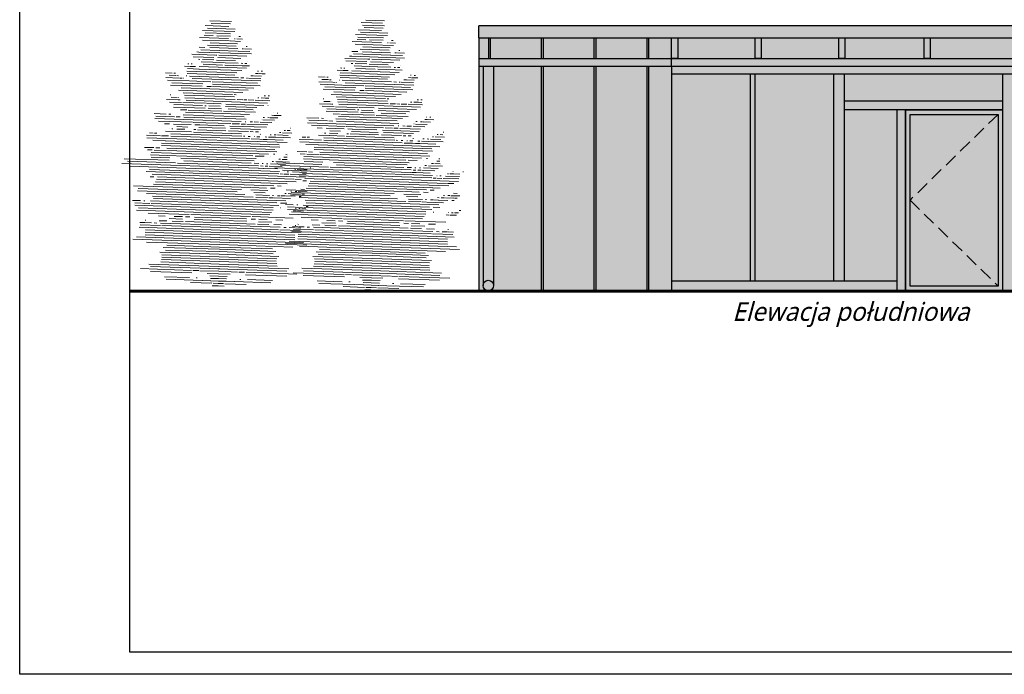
# Model space of a CAD drawing. Header units: millimetres. Extents: x 21303 to 26551, y 2599 to 8160.
# Tile 3 of 5: x 24452 to 25571, y 6675 to 7418. Entities that reach past the tile are written whole.
import ezdxf

# ---------------------------------------------------------------- set-up
doc = ezdxf.new("R2010")
doc.units = ezdxf.units.MM
doc.linetypes.add('1105-AUCH-KA-Auchan inw$0$DASHED2', pattern=[0.375, 0.25, -0.125])
doc.layers.add('0. PRZEKROJOWA', color=7, linetype='Continuous', lineweight=30)
doc.layers.add('opis', color=241, linetype='Continuous', lineweight=13)
doc.layers.add('TREE', color=3, linetype='Continuous')
doc.layers.add('Znak północy', color=7, linetype='Continuous')

msp = doc.modelspace()

# ---------------------------------------------------------------- hatches: boundary and pattern name
at = {"true_color": 0x2e3234}
h = msp.add_hatch(color=250, dxfattribs=at)
h.dxf.hatch_style = 1
h.paths.add_polyline_path([(25773.7, 7397.5), (25773.7, 7411.5), (24973.7, 7411.5), (24973.7, 7397.5), (25192.7, 7397.5), (25199.7, 7397.5), (25287.7, 7397.5), (25294.7, 7397.5), (25479.7, 7397.5), (25486.7, 7397.5), (25576.7, 7397.5), (25583.7, 7397.5), (25671.7, 7397.5), (25678.7, 7397.5), (25766.7, 7397.5), (25773.7, 7397.5)], is_closed=False)
h = msp.add_hatch()
h.set_pattern_fill('JIS_LC_20A', color=256, scale=3, angle=45)
h.set_pattern_definition([(90, (-3155.11, -592.107), (-60, 4e-15), []), (90, (-3152.99, -589.985), (-60, 4e-15), [])])
h.paths.add_polyline_path([(25192.7, 7109.8), (25192.7, 7365.4), (24990.5, 7365.4), (24990.5, 7116.3, -1), (24978.5, 7116.3), (24978.5, 7365.4), (24973.7, 7365.4), (24973.7, 7109.8)])
h.paths.add_polyline_path([(24973.7, 7374.4), (25192.7, 7374.4), (25192.7, 7397.5), (24973.7, 7397.5)])
h = msp.add_hatch(color=250, dxfattribs=at)
h.dxf.hatch_style = 1
h.paths.add_polyline_path([(24973.7, 7365.4), (24978.5, 7365.4), (24990.5, 7365.4), (25192.7, 7365.4), (25192.7, 7374.4), (24973.7, 7374.4)])
h.paths.add_polyline_path([(24978.5, 7365.4), (24978.5, 7116.3, -1), (24990.5, 7116.3), (24990.5, 7365.4)])
h.paths.add_polyline_path([(24978.5, 7116.3, 1), (24990.5, 7116.3, 1)])
h.paths.add_polyline_path([(25192.7, 7109.8), (25448.7, 7109.8), (25448.7, 7121.8), (25388.7, 7121.8), (25376.7, 7121.8), (25287.2, 7121.8), (25282.2, 7121.8), (25192.7, 7121.8)])
h.paths.add_polyline_path([(25282.2, 7356.3), (25282.2, 7121.8), (25287.2, 7121.8), (25287.2, 7356.3)])
h.paths.add_polyline_path([(25388.7, 7315.8), (25388.7, 7325.8), (25388.7, 7356.3), (25376.7, 7356.3), (25376.7, 7121.8), (25388.7, 7121.8)])
h.paths.add_polyline_path([(25388.7, 7315.8), (25448.7, 7315.8), (25458.7, 7315.8), (25568.7, 7315.8), (25568.7, 7325.8), (25388.7, 7325.8)])
h.paths.add_polyline_path([(25458.7, 7110.8), (25458.7, 7315.8), (25448.7, 7315.8), (25448.7, 7121.8), (25448.7, 7109.8), (25458.7, 7109.8)])
h.paths.add_polyline_path([(25568.7, 7121.8), (25568.7, 7315.8), (25458.7, 7315.8), (25458.7, 7110.8), (25568.7, 7110.8)])
h.paths.add_polyline_path([(25568.7, 7325.8), (25568.7, 7315.8), (25568.7, 7121.8), (25568.7, 7110.8), (25568.7, 7109.8), (25580.7, 7109.8), (25580.7, 7121.8), (25580.7, 7356.3), (25568.7, 7356.3)])
h.paths.add_polyline_path([(25668.7, 7356.3), (25668.7, 7121.8), (25673.7, 7121.8), (25673.7, 7356.3)])
h.paths.add_polyline_path([(25773.7, 7365.4), (25761.7, 7365.4), (25761.7, 7356.3), (25761.7, 7121.8), (25773.7, 7121.8)])
h.paths.add_polyline_path([(25192.7, 7356.3), (25282.2, 7356.3), (25287.2, 7356.3), (25376.7, 7356.3), (25388.7, 7356.3), (25568.7, 7356.3), (25580.7, 7356.3), (25668.7, 7356.3), (25673.7, 7356.3), (25761.7, 7356.3), (25761.7, 7365.4), (25192.7, 7365.4)])
h.paths.add_polyline_path([(25773.7, 7374.4), (25678.7, 7374.4), (25671.7, 7374.4), (25583.7, 7374.4), (25576.7, 7374.4), (25486.7, 7374.4), (25479.7, 7374.4), (25389.7, 7374.4), (25382.7, 7374.4), (25294.7, 7374.4), (25287.7, 7374.4), (25199.7, 7374.4), (25192.7, 7374.4), (25192.7, 7365.4), (25761.7, 7365.4), (25773.7, 7365.4)])
h.paths.add_polyline_path([(25773.7, 7397.5), (25766.7, 7397.5), (25766.7, 7374.4), (25773.7, 7374.4)])
h.paths.add_polyline_path([(25678.7, 7374.4), (25678.7, 7397.5), (25671.7, 7397.5), (25671.7, 7374.4), (25678.7, 7374.4)], is_closed=False)
h.paths.add_polyline_path([(25583.7, 7374.4), (25583.7, 7397.5), (25576.7, 7397.5), (25576.7, 7374.4)])
h.paths.add_polyline_path([(25486.7, 7374.4), (25486.7, 7397.5), (25479.7, 7397.5), (25479.7, 7374.4)])
h.paths.add_polyline_path([(25389.7, 7374.4), (25389.7, 7397.5), (25382.7, 7397.5), (25382.7, 7374.4), (25389.7, 7374.4)], is_closed=False)
h.paths.add_polyline_path([(25294.7, 7397.5), (25287.7, 7397.5), (25287.7, 7374.4), (25294.7, 7374.4)])
h.paths.add_polyline_path([(25199.7, 7397.5), (25192.7, 7397.5), (25192.7, 7374.4), (25199.7, 7374.4)])
h.paths.add_polyline_path([(25463.7, 7310.8), (25563.7, 7310.8), (25563.7, 7115.8), (25463.7, 7115.8), (25463.7, 7213.3)], flags=16)
h = msp.add_hatch(color=250, dxfattribs=at)
h.dxf.hatch_style = 1
h.paths.add_polyline_path([(24978.5, 7116.3), (24978.5, 7365.4), (24973.7, 7365.4), (24973.7, 7109.8), (25192.7, 7109.8), (25192.7, 7121.8), (25192.7, 7356.3), (25192.7, 7365.4), (24990.5, 7365.4), (24990.5, 7116.3, -1)])
h.paths.add_polyline_path([(25192.7, 7397.5), (24973.7, 7397.5), (24973.7, 7374.4), (25192.7, 7374.4)])
at = {"true_color": 0x9dbbcd}
h = msp.add_hatch(color=9, dxfattribs=at)
h.dxf.hatch_style = 1
h.set_gradient(color1=(157, 187, 205), color2=(53, 95, 115), centered=1, name='CYLINDER')
h.paths.add_polyline_path([(25673.7, 7356.3), (25673.7, 7121.8), (25761.7, 7121.8), (25761.7, 7356.3)])
h.paths.add_polyline_path([(25580.7, 7121.8), (25668.7, 7121.8), (25668.7, 7356.3), (25580.7, 7356.3)])
h.paths.add_polyline_path([(25388.7, 7325.8), (25568.7, 7325.8), (25568.7, 7356.3), (25388.7, 7356.3)])
h.paths.add_polyline_path([(25463.7, 7213.3), (25563.7, 7310.8), (25463.7, 7310.8)])
h.paths.add_polyline_path([(25563.7, 7115.8), (25563.7, 7310.8), (25463.7, 7213.3)])
h.paths.add_polyline_path([(25463.7, 7213.3), (25463.7, 7115.8), (25563.7, 7115.8)])
h.paths.add_polyline_path([(25388.7, 7121.8), (25448.7, 7121.8), (25448.7, 7315.8), (25388.7, 7315.8)])
h.paths.add_polyline_path([(25287.2, 7356.3), (25287.2, 7121.8), (25376.7, 7121.8), (25376.7, 7356.3)])
h.paths.add_polyline_path([(25192.7, 7121.8), (25282.2, 7121.8), (25282.2, 7356.3), (25192.7, 7356.3)])
h.paths.add_polyline_path([(25287.7, 7397.5), (25199.7, 7397.5), (25199.7, 7374.4), (25287.7, 7374.4)])
h.paths.add_polyline_path([(25479.7, 7374.4), (25479.7, 7397.5), (25294.7, 7397.5), (25294.7, 7374.4), (25382.7, 7374.4), (25382.7, 7397.5), (25389.7, 7397.5), (25389.7, 7374.4)])
h.paths.add_polyline_path([(25576.7, 7374.4), (25576.7, 7397.5), (25486.7, 7397.5), (25486.7, 7374.4)])
h.paths.add_polyline_path([(25671.7, 7374.4), (25671.7, 7397.5), (25583.7, 7397.5), (25583.7, 7374.4), (25671.7, 7374.4)], is_closed=False)
h.paths.add_polyline_path([(25773.7, 7374.4), (25766.7, 7374.4), (25766.7, 7397.5), (25678.7, 7397.5), (25678.7, 7374.4), (25773.7, 7374.4)], is_closed=False)

# ---------------------------------------------------------------- linework, layer by layer
for p, q in [((25773.7, 7411.5), (24973.7, 7411.5)), ((24973.7, 7397.5), (24973.7, 7411.5)), ((24973.7, 7397.5), (24973.7, 7109.8)), ((24973.7, 7397.5), (25773.7, 7397.5)), ((25192.7, 7374.4), (25192.7, 7397.5)), ((24973.7, 7374.4), (25773.7, 7374.4)), ((25192.7, 7365.4), (25192.7, 7374.4)), ((24973.7, 7365.4), (25773.7, 7365.4)), ((24978.5, 7365.4), (24978.5, 7116.3)), ((24990.5, 7365.4), (24990.5, 7116.3)), ((25192.7, 7365.4), (25192.7, 7109.8)), ((25761.7, 7356.3), (25192.7, 7356.3)), ((25282.2, 7356.3), (25282.2, 7121.8)), ((25287.2, 7356.3), (25287.2, 7121.8)), ((25376.7, 7356.3), (25376.7, 7121.8)), ((25388.7, 7356.3), (25388.7, 7121.8)), ((25568.7, 7356.3), (25568.7, 7121.8)), ((25568.7, 7325.8), (25388.7, 7325.8)), ((25568.7, 7315.8), (25388.7, 7315.8)), ((25448.7, 7315.8), (25448.7, 7109.8)), ((25458.7, 7315.8), (25458.7, 7109.8)), ((25568.7, 7315.8), (25568.7, 7109.8)), ((25192.7, 7121.8), (25448.7, 7121.8)), ((24978.5, 7109.8), (24990.5, 7109.8))]:
    msp.add_line(p, q)
at = {"linetype": '1105-AUCH-KA-Auchan inw$0$DASHED2', "ltscale": 60}
for p, q in [((25563.7, 7310.8), (25463.7, 7213.3)), ((25463.7, 7213.3), (25563.7, 7115.8))]:
    msp.add_line(p, q, dxfattribs=at)
for points in [[(25192.7, 7397.5), (25199.7, 7397.5), (25199.7, 7374.4), (25192.7, 7374.4)], [(25287.7, 7397.5), (25294.7, 7397.5), (25294.7, 7374.4), (25287.7, 7374.4)], [(25382.7, 7397.5), (25389.7, 7397.5), (25389.7, 7374.4), (25382.7, 7374.4)], [(25479.7, 7397.5), (25486.7, 7397.5), (25486.7, 7374.4), (25479.7, 7374.4)], [(25458.7, 7315.8), (25568.7, 7315.8), (25568.7, 7110.8), (25458.7, 7110.8)], [(25463.7, 7310.8), (25563.7, 7310.8), (25563.7, 7115.8), (25463.7, 7115.8)]]:
    msp.add_lwpolyline(points, close=True)
msp.add_circle((24984.5, 7116.3), 6)
at = {"layer": '0. PRZEKROJOWA', "lineweight": 60}
msp.add_line((24577, 7109.8), (26141, 7109.8), dxfattribs=at)
at = {"layer": 'TREE', "color": 0, "lineweight": 5}
for p, q in [((24662.9, 7411.6), (24689.7, 7410.7)), ((24665.6, 7408.7), (24696.7, 7407.7)), ((24668, 7416.9), (24692.8, 7416.1)), ((24669.7, 7414.1), (24691.6, 7413.4)), ((24836.5, 7406.9), (24863.3, 7406)), ((24840.2, 7415.1), (24864.2, 7414.2)), ((24841.6, 7412.2), (24866.5, 7411.4)), ((24843.4, 7409.4), (24865.2, 7408.7)), ((24845.2, 7417.6), (24866.6, 7416.9)), ((24656.2, 7398), (24689.4, 7396.9)), ((24659.9, 7406.2), (24696.3, 7404.9)), ((24661.7, 7400.6), (24671.8, 7400.3)), ((24662.8, 7403.3), (24675.2, 7402.9)), ((24675.9, 7400.1), (24691.4, 7399.6)), ((24676, 7402.9), (24691.7, 7402.3)), ((24696.2, 7396.6), (24697, 7396.6)), ((24698.9, 7396.6), (24705.2, 7396.3)), ((24700.9, 7399.2), (24702.8, 7399.2)), ((24833.5, 7401.5), (24870, 7400.2)), ((24835.4, 7395.9), (24845.4, 7395.6)), ((24836.4, 7398.6), (24848.9, 7398.2)), ((24839.3, 7404.1), (24870.4, 7403)), ((24849.5, 7395.4), (24865.1, 7394.9)), ((24849.6, 7398.2), (24865.3, 7397.6)), ((24656, 7387), (24662.5, 7386.8)), ((24657.8, 7384.2), (24699.7, 7382.7)), ((24659.8, 7395.2), (24690.3, 7394.1)), ((24665.3, 7389.5), (24698.1, 7388.3)), ((24668.1, 7386.6), (24699.8, 7385.5)), ((24668.4, 7392.1), (24699.5, 7391)), ((24691, 7394.1), (24703, 7393.7)), ((24704.8, 7385.3), (24706.3, 7385.3)), ((24707.6, 7385.2), (24715.5, 7384.9)), ((24709.2, 7387.9), (24710.4, 7387.9)), ((24829.9, 7393.4), (24863.1, 7392.2)), ((24833.4, 7390.5), (24864, 7389.4)), ((24839, 7384.8), (24871.7, 7383.6)), ((24842, 7387.4), (24873.1, 7386.3)), ((24864.7, 7389.4), (24876.6, 7389)), ((24869.8, 7392), (24870.6, 7391.9)), ((24872.5, 7391.9), (24878.9, 7391.6)), ((24874.5, 7394.5), (24876.4, 7394.5)), ((24647.7, 7379), (24673.8, 7378.1)), ((24649.2, 7376.2), (24672.8, 7375.4)), ((24653.2, 7381.6), (24655.6, 7381.5)), ((24655.2, 7373.3), (24656.8, 7373.2)), ((24655.7, 7381.5), (24715.6, 7379.4)), ((24659.8, 7373.1), (24672.6, 7372.6)), ((24674.5, 7378.1), (24676.1, 7378)), ((24677.1, 7375.2), (24703.2, 7374.3)), ((24678.4, 7378), (24710.3, 7376.8)), ((24700.2, 7382.7), (24713.4, 7382.3)), ((24821.3, 7374.3), (24847.5, 7373.4)), ((24826.8, 7376.9), (24829.2, 7376.8)), ((24829.4, 7376.8), (24889.3, 7374.7)), ((24829.6, 7382.3), (24836.1, 7382.1)), ((24831.5, 7379.5), (24873.4, 7378)), ((24841.7, 7381.9), (24873.4, 7380.8)), ((24848.1, 7373.4), (24849.8, 7373.3)), ((24852, 7373.3), (24883.9, 7372.2)), ((24873.9, 7378), (24887, 7377.6)), ((24878.4, 7380.6), (24880, 7380.6)), ((24881.3, 7380.5), (24889.1, 7380.2)), ((24882.9, 7383.2), (24884.1, 7383.2)), ((24639.2, 7365.5), (24645.7, 7365.3)), ((24642.7, 7362.7), (24655.4, 7362.2)), ((24643, 7368.2), (24644.3, 7368.1)), ((24646.2, 7365.3), (24651.7, 7365.1)), ((24646.9, 7368), (24647.9, 7368)), ((24655.8, 7362.2), (24704.6, 7360.5)), ((24655.9, 7365), (24709.6, 7363.1)), ((24658.3, 7370.4), (24684.8, 7369.5)), ((24660.5, 7367.6), (24682.5, 7366.8)), ((24675.5, 7372.5), (24697.3, 7371.8)), ((24685.3, 7366.7), (24704.8, 7366)), ((24685.4, 7369.4), (24700.1, 7368.9)), ((24703.8, 7368.8), (24705.5, 7368.7)), ((24705, 7366), (24713, 7365.7)), ((24707.8, 7368.7), (24710.1, 7368.6)), ((24710.7, 7371.3), (24710.7, 7371.3)), ((24816.6, 7363.5), (24817.9, 7363.4)), ((24820.5, 7363.3), (24821.6, 7363.3)), ((24822.8, 7371.5), (24846.4, 7370.7)), ((24828.8, 7368.6), (24830.4, 7368.5)), ((24831.9, 7365.7), (24858.5, 7364.8)), ((24833.4, 7368.4), (24846.3, 7368)), ((24834.1, 7362.9), (24856.1, 7362.1)), ((24849.2, 7367.9), (24870.9, 7367.1)), ((24850.8, 7370.6), (24876.8, 7369.6)), ((24858.9, 7362), (24878.5, 7361.3)), ((24859, 7364.8), (24873.7, 7364.2)), ((24877.4, 7364.1), (24879.2, 7364)), ((24881.5, 7364), (24883.8, 7363.9)), ((24884.3, 7366.6), (24884.3, 7366.6)), ((24617.7, 7358), (24625.4, 7357.7)), ((24618.1, 7352.5), (24633.6, 7351.9)), ((24621.8, 7355.1), (24629.3, 7354.9)), ((24627.3, 7357.7), (24629, 7357.6)), ((24630.5, 7354.8), (24632.5, 7354.7)), ((24634.2, 7351.9), (24636.7, 7351.8)), ((24638.3, 7351.8), (24638.6, 7351.8)), ((24641.3, 7354.4), (24641.9, 7354.4)), ((24642.1, 7359.9), (24698.8, 7357.9)), ((24642.4, 7357.2), (24696.3, 7355.3)), ((24645, 7354.3), (24700.8, 7352.4)), ((24648.1, 7351.4), (24726.2, 7348.7)), ((24703.4, 7352.3), (24706.6, 7352.2)), ((24709.7, 7352), (24710.9, 7352)), ((24711.9, 7352), (24725.9, 7351.5)), ((24714.8, 7354.6), (24717.5, 7354.5)), ((24717.9, 7354.5), (24726.8, 7354.2)), ((24720.1, 7357.2), (24723.2, 7357.1)), ((24722.3, 7359.9), (24723.3, 7359.8)), ((24724, 7357.1), (24727.4, 7356.9)), ((24726.5, 7359.7), (24728, 7359.7)), ((24727.8, 7356.9), (24730.9, 7356.8)), ((24791.4, 7353.3), (24799.1, 7353.1)), ((24800.9, 7353), (24802.7, 7352.9)), ((24812.9, 7360.8), (24819.4, 7360.6)), ((24815.7, 7355.2), (24872.4, 7353.2)), ((24816, 7352.5), (24869.9, 7350.6)), ((24816.3, 7358), (24829, 7357.5)), ((24819.8, 7360.6), (24825.3, 7360.4)), ((24829.5, 7357.5), (24878.3, 7355.8)), ((24829.6, 7360.3), (24883.3, 7358.4)), ((24878.6, 7361.3), (24886.6, 7361)), ((24893.7, 7352.5), (24896.9, 7352.4)), ((24896, 7355.2), (24897, 7355.1)), ((24897.7, 7352.4), (24901.1, 7352.2)), ((24900.1, 7355), (24901.6, 7355)), ((24901.5, 7352.2), (24904.5, 7352.1)), ((24619.9, 7349.7), (24644.6, 7348.8)), ((24623.2, 7344), (24659.2, 7342.8)), ((24624.9, 7346.7), (24660.2, 7345.5)), ((24635.4, 7340.8), (24711.7, 7338.2)), ((24645.4, 7348.8), (24669.2, 7347.9)), ((24664.8, 7342.6), (24669.9, 7342.4)), ((24670.9, 7347.9), (24722.4, 7346.1)), ((24671, 7345.1), (24725.1, 7343.2)), ((24671.2, 7342.4), (24718.2, 7340.7)), ((24791.8, 7347.8), (24807.2, 7347.3)), ((24793.5, 7345), (24818.2, 7344.1)), ((24795.4, 7350.4), (24803, 7350.2)), ((24798.6, 7342), (24833.8, 7340.8)), ((24804.1, 7350.1), (24806.1, 7350)), ((24807.9, 7347.2), (24810.4, 7347.1)), ((24811.9, 7347.1), (24812.2, 7347.1)), ((24814.9, 7349.7), (24815.6, 7349.7)), ((24818.6, 7349.6), (24874.5, 7347.7)), ((24819, 7344.1), (24842.9, 7343.2)), ((24821.8, 7346.7), (24899.8, 7344)), ((24844.5, 7343.2), (24896.1, 7341.4)), ((24844.7, 7340.4), (24898.7, 7338.5)), ((24877.1, 7347.6), (24880.2, 7347.5)), ((24883.4, 7347.3), (24884.5, 7347.3)), ((24885.6, 7347.3), (24899.6, 7346.8)), ((24888.4, 7349.9), (24891.1, 7349.8)), ((24891.5, 7349.8), (24900.4, 7349.5)), ((24623.1, 7333), (24623.9, 7333)), ((24624.2, 7330.2), (24631.1, 7330)), ((24632.3, 7338.2), (24705.5, 7335.6)), ((24632.6, 7329.9), (24632.7, 7329.9)), ((24637.9, 7335.2), (24694, 7333.3)), ((24639.4, 7332.4), (24696.1, 7330.5)), ((24639.8, 7329.7), (24697, 7327.7)), ((24695.7, 7333.2), (24697.9, 7333.1)), ((24722.5, 7329.5), (24723.9, 7329.5)), ((24726.3, 7329.4), (24731.3, 7329.2)), ((24729.9, 7332), (24731.4, 7332)), ((24731.4, 7329.2), (24735.3, 7329.1)), ((24734.3, 7331.9), (24735.9, 7331.8)), ((24796.8, 7339.3), (24832.8, 7338.1)), ((24796.8, 7328.3), (24797.6, 7328.3)), ((24806, 7333.5), (24879.1, 7330.9)), ((24809.1, 7336.2), (24885.3, 7333.5)), ((24811.5, 7330.6), (24867.7, 7328.6)), ((24838.4, 7337.9), (24843.5, 7337.7)), ((24844.9, 7337.7), (24891.8, 7336)), ((24869.4, 7328.5), (24871.5, 7328.5)), ((24619, 7327.6), (24632.1, 7327.2)), ((24622.2, 7324.8), (24635.8, 7324.3)), ((24626.7, 7319.1), (24662.9, 7317.8)), ((24627.2, 7321.8), (24659.8, 7320.7)), ((24632.5, 7327.2), (24634.2, 7327.1)), ((24637.3, 7324.2), (24663.1, 7323.3)), ((24641.1, 7326.9), (24733.7, 7323.6)), ((24662.3, 7320.6), (24663.9, 7320.5)), ((24664.1, 7323.3), (24681.1, 7322.7)), ((24666, 7317.7), (24681.3, 7317.2)), ((24666.8, 7320.4), (24679.8, 7320)), ((24685.7, 7319.8), (24721.4, 7318.5)), ((24686.3, 7322.5), (24729.3, 7321)), ((24699.1, 7327.6), (24705.6, 7327.4)), ((24706.7, 7327.3), (24710.2, 7327.2)), ((24711.7, 7327.1), (24718.2, 7326.9)), ((24719.7, 7326.9), (24736.3, 7326.3)), ((24734.1, 7320.9), (24734.2, 7320.8)), ((24792.6, 7322.9), (24805.7, 7322.5)), ((24795.9, 7320.1), (24809.4, 7319.6)), ((24797.8, 7325.5), (24804.8, 7325.3)), ((24800.9, 7317.1), (24833.4, 7316)), ((24806.2, 7322.5), (24807.9, 7322.4)), ((24806.3, 7325.2), (24806.4, 7325.2)), ((24810.9, 7319.5), (24836.7, 7318.6)), ((24813.1, 7327.7), (24869.8, 7325.8)), ((24813.5, 7325), (24870.6, 7323)), ((24814.7, 7322.2), (24907.3, 7318.9)), ((24837.8, 7318.6), (24854.8, 7318)), ((24859.9, 7317.8), (24902.9, 7316.3)), ((24872.8, 7322.9), (24879.2, 7322.7)), ((24880.4, 7322.6), (24883.9, 7322.5)), ((24885.3, 7322.5), (24891.8, 7322.2)), ((24893.3, 7322.2), (24909.9, 7321.6)), ((24896.2, 7324.8), (24897.6, 7324.8)), ((24899.9, 7324.7), (24904.9, 7324.5)), ((24903.6, 7327.3), (24905, 7327.3)), ((24905.1, 7324.5), (24909, 7324.4)), ((24907.9, 7327.2), (24909.5, 7327.1)), ((24604.7, 7311.6), (24618.3, 7311.1)), ((24605.5, 7306), (24703.5, 7302.6)), ((24606.9, 7308.7), (24628, 7308)), ((24621.4, 7311), (24623.8, 7310.9)), ((24629.7, 7307.9), (24634.4, 7307.8)), ((24634.6, 7316), (24641.8, 7315.8)), ((24637.8, 7310.4), (24707.1, 7308)), ((24638.4, 7307.6), (24709.2, 7305.2)), ((24640.6, 7313.1), (24713.3, 7310.5)), ((24643.5, 7315.7), (24681.6, 7314.4)), ((24683.5, 7314.3), (24720, 7313.1)), ((24689, 7316.9), (24717.2, 7315.9)), ((24728.7, 7307.2), (24730.1, 7307.2)), ((24733.9, 7307.1), (24736, 7307)), ((24736.8, 7307), (24745.4, 7306.7)), ((24738.6, 7309.7), (24741, 7309.6)), ((24740.4, 7312.4), (24740.4, 7312.4)), ((24741.6, 7309.6), (24749, 7309.3)), ((24744.5, 7312.2), (24745.4, 7312.2)), ((24778.3, 7306.9), (24791.9, 7306.4)), ((24795.1, 7306.3), (24797.4, 7306.2)), ((24800.4, 7314.4), (24836.5, 7313.1)), ((24808.3, 7311.4), (24815.5, 7311.1)), ((24814.3, 7308.4), (24887, 7305.9)), ((24817.1, 7311), (24855.3, 7309.7)), ((24835.9, 7315.9), (24837.5, 7315.9)), ((24839.7, 7313), (24854.9, 7312.5)), ((24840.4, 7315.7), (24853.4, 7315.3)), ((24857.2, 7309.6), (24893.6, 7308.4)), ((24859.4, 7315.1), (24895.1, 7313.8)), ((24862.6, 7312.2), (24890.8, 7311.2)), ((24907.7, 7316.2), (24907.8, 7316.2)), ((24914, 7307.7), (24914.1, 7307.7)), ((24918.1, 7307.5), (24919.1, 7307.5)), ((24609.9, 7303.1), (24648.3, 7301.8)), ((24616.5, 7300.1), (24622.2, 7299.9)), ((24626.8, 7299.8), (24646.9, 7299.1)), ((24630.6, 7296.9), (24643.1, 7296.4)), ((24649.3, 7301.7), (24691.8, 7300.3)), ((24651.2, 7298.9), (24656.2, 7298.7)), ((24655.5, 7296), (24685.9, 7295)), ((24656.7, 7298.7), (24684.2, 7297.8)), ((24690.7, 7297.5), (24732.3, 7296.1)), ((24691.6, 7294.8), (24725.7, 7293.6)), ((24693.6, 7300.2), (24701.8, 7299.9)), ((24703.7, 7299.8), (24708.5, 7299.7)), ((24708.3, 7302.4), (24709, 7302.4)), ((24710.3, 7299.6), (24733.9, 7298.8)), ((24713.9, 7302.2), (24716.5, 7302.2)), ((24718.5, 7302.1), (24723.4, 7301.9)), ((24725.3, 7301.8), (24738.7, 7301.4)), ((24726.4, 7304.6), (24726.5, 7304.6)), ((24728.2, 7304.5), (24741.5, 7304)), ((24759.8, 7295.1), (24760.1, 7295.1)), ((24779.1, 7301.3), (24877.1, 7297.9)), ((24780.5, 7304.1), (24801.7, 7303.3)), ((24783.5, 7298.4), (24822, 7297.1)), ((24790.1, 7295.4), (24795.8, 7295.2)), ((24800.4, 7295.1), (24820.6, 7294.4)), ((24803.3, 7303.3), (24808, 7303.1)), ((24811.4, 7305.7), (24880.8, 7303.3)), ((24812.1, 7302.9), (24882.9, 7300.5)), ((24822.9, 7297.1), (24865.4, 7295.6)), ((24867.2, 7295.5), (24875.5, 7295.2)), ((24877.3, 7295.2), (24882.1, 7295)), ((24881.9, 7297.8), (24882.7, 7297.7)), ((24884, 7294.9), (24907.6, 7294.1)), ((24887.5, 7297.6), (24890.1, 7297.5)), ((24892.1, 7297.4), (24897.1, 7297.2)), ((24899, 7297.2), (24912.4, 7296.7)), ((24900, 7299.9), (24900.1, 7299.9)), ((24901.9, 7299.8), (24915.1, 7299.4)), ((24902.3, 7302.6), (24903.7, 7302.5)), ((24907.5, 7302.4), (24909.6, 7302.3)), ((24910.4, 7302.3), (24919, 7302)), ((24912.2, 7305), (24914.7, 7304.9)), ((24915.2, 7304.9), (24922.6, 7304.6)), ((24596.1, 7287.1), (24612.2, 7286.5)), ((24596.6, 7284.3), (24755.9, 7278.7)), ((24599.4, 7289.7), (24603.5, 7289.6)), ((24605.1, 7289.5), (24607.7, 7289.4)), ((24613.2, 7286.5), (24621.1, 7286.2)), ((24617.8, 7291.8), (24629.9, 7291.4)), ((24622.3, 7294.4), (24622.4, 7294.4)), ((24623.9, 7288.8), (24704.5, 7286)), ((24623.9, 7286.1), (24713.1, 7283)), ((24624.9, 7294.3), (24626.1, 7294.3)), ((24630.5, 7294.1), (24639.7, 7293.8)), ((24630.5, 7291.4), (24647.4, 7290.8)), ((24649.4, 7290.7), (24704.1, 7288.8)), ((24649.9, 7293.4), (24652, 7293.4)), ((24653.9, 7293.3), (24686.1, 7292.2)), ((24689.4, 7292.1), (24712.2, 7291.3)), ((24706.2, 7286), (24707.7, 7285.9)), ((24711.8, 7285.8), (24713.9, 7285.7)), ((24714, 7291.2), (24717.3, 7291.1)), ((24718.4, 7285.5), (24719, 7285.5)), ((24719.9, 7291), (24723.4, 7290.9)), ((24721.6, 7285.4), (24724.9, 7285.3)), ((24725.3, 7288.1), (24725.7, 7288)), ((24730.9, 7285.1), (24732.9, 7285)), ((24734.8, 7285), (24742.8, 7284.7)), ((24736.5, 7287.7), (24737.8, 7287.6)), ((24741.3, 7287.5), (24743.4, 7287.4)), ((24742.9, 7284.7), (24759.6, 7284.1)), ((24745.1, 7287.4), (24757.1, 7286.9)), ((24747.3, 7290), (24748.7, 7290)), ((24750.5, 7289.9), (24761.2, 7289.6)), ((24752.7, 7292.6), (24754, 7292.6)), ((24756.1, 7292.5), (24759.2, 7292.4)), ((24773.1, 7285), (24777.1, 7284.9)), ((24778.8, 7284.8), (24781.3, 7284.7)), ((24791.4, 7287.1), (24803.5, 7286.7)), ((24796, 7289.7), (24796, 7289.7)), ((24797.5, 7284.1), (24878.2, 7281.3)), ((24798.5, 7289.6), (24799.7, 7289.6)), ((24804.1, 7286.7), (24821.1, 7286.1)), ((24804.2, 7289.4), (24813.4, 7289.1)), ((24804.3, 7292.2), (24816.7, 7291.8)), ((24823, 7286), (24877.7, 7284.1)), ((24823.6, 7288.8), (24825.6, 7288.7)), ((24824.9, 7294.2), (24829.9, 7294.1)), ((24827.5, 7288.6), (24859.8, 7287.5)), ((24829.1, 7291.3), (24859.5, 7290.3)), ((24830.3, 7294), (24857.9, 7293.1)), ((24863, 7287.4), (24885.9, 7286.6)), ((24864.3, 7292.8), (24905.9, 7291.4)), ((24865.3, 7290.1), (24899.4, 7288.9)), ((24887.6, 7286.5), (24890.9, 7286.4)), ((24893.6, 7286.3), (24897, 7286.2)), ((24921, 7285.4), (24922.3, 7285.3)), ((24924.1, 7285.2), (24934.9, 7284.9)), ((24926.3, 7287.9), (24927.6, 7287.9)), ((24929.7, 7287.8), (24932.8, 7287.7)), ((24933.4, 7290.4), (24933.8, 7290.4)), ((24593.8, 7273.3), (24604.6, 7273)), ((24603.4, 7281.3), (24617.4, 7280.8)), ((24606.7, 7272.9), (24611.3, 7272.7)), ((24613, 7275.4), (24741.9, 7270.9)), ((24613.1, 7278.2), (24747.5, 7273.5)), ((24617.7, 7280.8), (24746.7, 7276.3)), ((24619.3, 7272.5), (24744.3, 7268.1)), ((24715.2, 7282.9), (24724.1, 7282.6)), ((24724.9, 7282.6), (24728.1, 7282.4)), ((24728.5, 7282.4), (24732.8, 7282.3)), ((24733.2, 7282.3), (24751.3, 7281.6)), ((24769.7, 7282.4), (24785.9, 7281.8)), ((24770.3, 7279.6), (24929.5, 7274)), ((24777, 7276.6), (24791, 7276.1)), ((24786.8, 7273.5), (24921.1, 7268.8)), ((24786.9, 7281.8), (24794.8, 7281.5)), ((24791.4, 7276.1), (24920.3, 7271.6)), ((24797.5, 7281.4), (24886.8, 7278.3)), ((24879.8, 7281.3), (24881.4, 7281.2)), ((24885.4, 7281.1), (24887.5, 7281)), ((24888.8, 7278.2), (24897.8, 7277.9)), ((24892.1, 7280.8), (24892.7, 7280.8)), ((24895.3, 7280.7), (24898.6, 7280.6)), ((24898.5, 7277.9), (24901.8, 7277.8)), ((24898.9, 7283.4), (24899.4, 7283.4)), ((24902.1, 7277.7), (24906.5, 7277.6)), ((24904.6, 7280.4), (24906.6, 7280.3)), ((24906.8, 7277.6), (24924.9, 7276.9)), ((24908.5, 7280.3), (24916.4, 7280)), ((24910.1, 7283), (24911.5, 7282.9)), ((24914.9, 7282.8), (24917, 7282.7)), ((24916.5, 7280), (24933.2, 7279.4)), ((24918.8, 7282.7), (24930.7, 7282.3)), ((24597.1, 7270.5), (24602.6, 7270.3)), ((24600.8, 7264.8), (24629.9, 7263.8)), ((24601.4, 7267.6), (24717.1, 7263.5)), ((24601.6, 7262), (24622.6, 7261.3)), ((24604.8, 7270.2), (24618.8, 7269.7)), ((24619.9, 7269.7), (24734.9, 7265.7)), ((24630.4, 7263.8), (24720.7, 7260.6)), ((24719.7, 7263.4), (24729.9, 7263.1)), ((24737.1, 7262.8), (24737.1, 7262.8)), ((24740.6, 7265.5), (24741.9, 7265.4)), ((24752.3, 7262.3), (24755.9, 7262.2)), ((24754.4, 7265), (24756, 7264.9)), ((24767.4, 7268.7), (24778.2, 7268.3)), ((24770.8, 7265.8), (24776.3, 7265.6)), ((24775, 7262.9), (24890.7, 7258.8)), ((24778.4, 7265.5), (24792.5, 7265)), ((24780.3, 7268.2), (24784.9, 7268)), ((24786.6, 7270.7), (24915.6, 7266.2)), ((24792.9, 7267.8), (24918, 7263.4)), ((24793.5, 7265), (24908.5, 7261)), ((24568.2, 7254.9), (24722.9, 7249.5)), ((24570.6, 7260.4), (24621.8, 7258.6)), ((24574.7, 7257.5), (24629.2, 7255.6)), ((24577.1, 7251.9), (24747.4, 7245.9)), ((24631.2, 7255.5), (24723.3, 7252.3)), ((24635.1, 7260.9), (24718.6, 7258)), ((24638.4, 7258), (24715, 7255.3)), ((24718.6, 7255.2), (24723.7, 7255)), ((24725.5, 7252.2), (24728.6, 7252.1)), ((24727.5, 7254.9), (24728.7, 7254.8)), ((24730.8, 7252), (24734, 7251.9)), ((24732.5, 7254.7), (24733.8, 7254.7)), ((24735.5, 7251.8), (24750.1, 7251.3)), ((24737.2, 7254.5), (24754, 7254)), ((24738.9, 7257.2), (24740.6, 7257.2)), ((24741.9, 7250.2), (24896.6, 7244.8)), ((24743.1, 7257.1), (24758.7, 7256.6)), ((24744.3, 7255.7), (24795.5, 7253.9)), ((24746.3, 7259.7), (24748.4, 7259.7)), ((24748.3, 7252.8), (24802.8, 7250.9)), ((24750.1, 7259.6), (24756.1, 7259.4)), ((24770.5, 7250.6), (24770.9, 7250.6)), ((24774.5, 7260.1), (24803.5, 7259.1)), ((24775.2, 7257.3), (24796.3, 7256.6)), ((24782, 7250.2), (24782.7, 7250.2)), ((24804, 7259.1), (24894.4, 7255.9)), ((24804.8, 7250.8), (24897, 7247.6)), ((24808.7, 7256.2), (24892.3, 7253.3)), ((24812.1, 7253.3), (24888.6, 7250.6)), ((24892.2, 7250.5), (24897.4, 7250.3)), ((24893.4, 7258.7), (24903.6, 7258.4)), ((24901.1, 7250.2), (24902.3, 7250.1)), ((24906.2, 7250), (24907.4, 7250)), ((24910.7, 7258.1), (24910.8, 7258.1)), ((24912.5, 7252.6), (24914.2, 7252.5)), ((24914.2, 7260.8), (24915.5, 7260.7)), ((24916.7, 7252.4), (24932.3, 7251.9)), ((24919.9, 7255.1), (24922.1, 7255)), ((24923.8, 7254.9), (24929.7, 7254.7)), ((24925.9, 7257.6), (24929.5, 7257.5)), ((24928.1, 7260.3), (24929.6, 7260.2)), ((24595.9, 7245.7), (24776.9, 7239.4)), ((24599.6, 7248.3), (24746.5, 7243.2)), ((24600.1, 7240), (24604.5, 7239.9)), ((24602.6, 7242.7), (24763.4, 7237.1)), ((24608.5, 7239.7), (24766.1, 7234.2)), ((24723.5, 7249.5), (24728.5, 7249.3)), ((24729.1, 7249.3), (24744.8, 7248.8)), ((24748, 7243.1), (24751.3, 7243)), ((24750.7, 7247.2), (24921.1, 7241.2)), ((24752.6, 7245.7), (24752.7, 7245.7)), ((24752.6, 7243), (24758, 7242.8)), ((24755.8, 7245.6), (24757.3, 7245.6)), ((24759.4, 7242.7), (24777.5, 7242.1)), ((24762, 7245.4), (24778, 7244.8)), ((24764.6, 7248.1), (24765.6, 7248)), ((24767.2, 7248), (24770.8, 7247.9)), ((24769.5, 7241), (24950.5, 7234.7)), ((24771.2, 7247.8), (24778.5, 7247.6)), ((24773.2, 7243.6), (24920.2, 7238.5)), ((24897.1, 7244.8), (24902.1, 7244.6)), ((24899.1, 7247.5), (24902.2, 7247.4)), ((24902.7, 7244.6), (24918.4, 7244.1)), ((24904.4, 7247.3), (24907.7, 7247.2)), ((24909.1, 7247.2), (24923.8, 7246.6)), ((24910.8, 7249.9), (24927.6, 7249.3)), ((24926.2, 7241), (24926.4, 7241)), ((24929.5, 7240.9), (24930.9, 7240.9)), ((24935.7, 7240.7), (24951.7, 7240.2)), ((24938.3, 7243.4), (24939.2, 7243.3)), ((24940.8, 7243.3), (24944.4, 7243.2)), ((24944.1, 7245.9), (24944.5, 7245.9)), ((24944.9, 7243.1), (24952.1, 7242.9)), ((24955.6, 7245.5), (24956.4, 7245.5)), ((24581.2, 7229.7), (24704.1, 7225.4)), ((24604.1, 7231.6), (24714.6, 7227.7)), ((24606.2, 7234.3), (24740.7, 7229.6)), ((24607.3, 7237), (24747.5, 7232.1)), ((24715.4, 7227.7), (24732.4, 7227.1)), ((24744.8, 7229.5), (24749.1, 7229.3)), ((24747.8, 7232.1), (24756.1, 7231.8)), ((24764.5, 7237), (24771.7, 7236.8)), ((24773.8, 7235.3), (24778.1, 7235.2)), ((24776.2, 7238), (24937.1, 7232.4)), ((24779.8, 7229.6), (24914.4, 7224.9)), ((24781, 7232.3), (24921.1, 7227.4)), ((24782.2, 7235), (24939.7, 7229.5)), ((24921.7, 7238.4), (24924.9, 7238.3)), ((24926.2, 7238.3), (24931.7, 7238.1)), ((24933.1, 7238), (24951.2, 7237.4)), ((24938.2, 7232.3), (24945.4, 7232.1)), ((24586, 7224), (24707.9, 7219.7)), ((24586.8, 7226.7), (24699.2, 7222.8)), ((24596.1, 7220.9), (24717.2, 7216.6)), ((24602.9, 7217.9), (24754.4, 7212.6)), ((24714.8, 7225), (24734.1, 7224.3)), ((24718.1, 7222.1), (24730.8, 7221.7)), ((24720.4, 7219.3), (24736, 7218.7)), ((24720.4, 7216.5), (24734.5, 7216)), ((24737.1, 7227), (24742.3, 7226.8)), ((24739.4, 7218.6), (24740.5, 7218.6)), ((24745.1, 7218.4), (24748, 7218.3)), ((24749.1, 7218.3), (24753.8, 7218.1)), ((24753.3, 7220.9), (24754.8, 7220.8)), ((24754.4, 7218.1), (24765, 7217.7)), ((24754.8, 7225), (24877.7, 7220.7)), ((24757.2, 7220.7), (24760.9, 7220.6)), ((24759.6, 7219.3), (24881.5, 7215)), ((24760.1, 7223.4), (24761, 7223.4)), ((24760.5, 7222), (24872.8, 7218.1)), ((24762.1, 7220.6), (24771.6, 7220.2)), ((24764.9, 7223.2), (24767, 7223.2)), ((24768.3, 7223.1), (24778.7, 7222.8)), ((24769.4, 7217.6), (24772, 7217.5)), ((24771.5, 7225.8), (24775.6, 7225.6)), ((24772.5, 7220.2), (24775.7, 7220.1)), ((24777.7, 7226.9), (24888.3, 7223.1)), ((24888.5, 7220.3), (24907.7, 7219.6)), ((24889.1, 7223), (24906.1, 7222.4)), ((24891.7, 7217.4), (24904.4, 7217)), ((24910.8, 7222.3), (24916, 7222.1)), ((24918.4, 7224.8), (24922.8, 7224.6)), ((24921.4, 7227.4), (24929.7, 7227.1)), ((24933.7, 7218.7), (24934.7, 7218.7)), ((24938.6, 7218.5), (24940.7, 7218.5)), ((24941.9, 7218.4), (24952.3, 7218.1)), ((24945.1, 7221.1), (24949.2, 7220.9)), ((24580.3, 7213.1), (24589.2, 7212.8)), ((24582.7, 7210.3), (24590.5, 7210)), ((24582.7, 7207.5), (24740, 7202)), ((24591.5, 7210), (24599.8, 7209.7)), ((24593.2, 7212.7), (24594.3, 7212.6)), ((24600.6, 7212.4), (24746.5, 7207.3)), ((24601.3, 7209.6), (24740, 7204.8)), ((24603.9, 7215.1), (24744.2, 7210.2)), ((24735.6, 7216), (24740.4, 7215.8)), ((24741.1, 7215.8), (24759.9, 7215.1)), ((24748.2, 7210), (24755.7, 7209.8)), ((24753.9, 7208.4), (24762.9, 7208.1)), ((24756.3, 7205.6), (24764.2, 7205.3)), ((24765.1, 7205.3), (24773.5, 7205)), ((24766.8, 7208), (24768, 7208)), ((24769.7, 7216.2), (24890.8, 7211.9)), ((24774.2, 7207.7), (24920.2, 7202.6)), ((24776.5, 7213.2), (24928.1, 7207.9)), ((24777.5, 7210.4), (24917.8, 7205.5)), ((24777.7, 7206.2), (24779.8, 7206.2)), ((24894, 7214.6), (24909.7, 7214)), ((24894, 7211.8), (24908.2, 7211.3)), ((24909.3, 7211.3), (24914, 7211.1)), ((24913.1, 7213.9), (24914.1, 7213.9)), ((24914.7, 7211.1), (24933.6, 7210.4)), ((24918.8, 7213.7), (24921.7, 7213.6)), ((24921.8, 7205.3), (24929.3, 7205.1)), ((24922.7, 7213.6), (24927.4, 7213.4)), ((24926.9, 7216.2), (24928.5, 7216.1)), ((24928, 7213.4), (24938.7, 7213)), ((24930.9, 7216.1), (24934.6, 7215.9)), ((24935.7, 7215.9), (24945.2, 7215.6)), ((24943, 7212.9), (24945.7, 7212.8)), ((24946.2, 7215.5), (24949.3, 7215.4)), ((24584.8, 7201.9), (24736.2, 7196.7)), ((24587, 7204.6), (24738.1, 7199.3)), ((24598, 7198.7), (24644.7, 7197.1)), ((24609.7, 7195.6), (24617.5, 7195.3)), ((24627.5, 7194.9), (24636.9, 7194.6)), ((24640.4, 7194.5), (24645.5, 7194.3)), ((24646.3, 7197), (24680.4, 7195.8)), ((24650.8, 7194.1), (24680.3, 7193.1)), ((24714.4, 7194.7), (24680.4, 7195.8)), ((24762.7, 7193), (24716, 7194.6)), ((24748.2, 7204.5), (24748.9, 7204.5)), ((24756.3, 7202.8), (24913.6, 7197.3)), ((24758.4, 7197.3), (24909.8, 7192)), ((24760.7, 7199.9), (24911.7, 7194.7)), ((24762.9, 7201.2), (24766, 7201.1)), ((24765.4, 7203.9), (24766.1, 7203.9)), ((24767, 7201.1), (24774.6, 7200.8)), ((24769.1, 7203.8), (24770.9, 7203.7)), ((24771.7, 7194), (24818.4, 7192.4)), ((24772.5, 7203.7), (24777.2, 7203.5)), ((24774.9, 7204.9), (24913.6, 7200.1)), ((24921.8, 7199.8), (24922.5, 7199.8)), ((24936.5, 7196.5), (24939.6, 7196.4)), ((24939.1, 7199.2), (24939.7, 7199.2)), ((24940.6, 7196.4), (24948.2, 7196.1)), ((24942.8, 7199.1), (24944.5, 7199)), ((24946.1, 7199), (24950.8, 7198.8)), ((24951.4, 7201.5), (24953.4, 7201.5)), ((24588.5, 7188), (24594.6, 7187.8)), ((24589.1, 7185.2), (24612.2, 7184.4)), ((24594.5, 7190.6), (24595.3, 7190.5)), ((24595.5, 7187.8), (24601.7, 7187.6)), ((24605, 7187.4), (24607.9, 7187.3)), ((24610.6, 7190), (24619.4, 7189.7)), ((24612.1, 7187.2), (24680, 7184.8)), ((24613.7, 7184.4), (24679.9, 7182.1)), ((24621.8, 7192.4), (24637.1, 7191.8)), ((24625.2, 7189.5), (24637.8, 7189.1)), ((24640.5, 7189), (24680.1, 7187.6)), ((24650.1, 7191.4), (24680.2, 7190.3)), ((24747.9, 7182.5), (24680, 7184.8)), ((24719.7, 7186.2), (24680.1, 7187.6)), ((24710.3, 7189.3), (24680.2, 7190.3)), ((24709.8, 7192.1), (24680.3, 7193.1)), ((24720.1, 7191.7), (24715.1, 7191.9)), ((24735, 7185.7), (24722.3, 7186.1)), ((24738.6, 7188.3), (24723.3, 7188.8)), ((24733.1, 7191.2), (24723.6, 7191.6)), ((24749.6, 7185.2), (24740.8, 7185.5)), ((24750.9, 7190.6), (24743.1, 7190.9)), ((24762.2, 7183.3), (24768.3, 7183.1)), ((24765.7, 7184.6), (24764.9, 7184.6)), ((24768.1, 7185.9), (24769, 7185.8)), ((24769.2, 7183.1), (24775.3, 7182.9)), ((24783.3, 7190.9), (24791.2, 7190.6)), ((24784.2, 7185.3), (24793, 7185)), ((24795.5, 7187.7), (24810.7, 7187.1)), ((24798.8, 7184.8), (24811.5, 7184.4)), ((24801.1, 7190.2), (24810.6, 7189.9)), ((24814.1, 7189.8), (24819.2, 7189.6)), ((24814.1, 7184.3), (24853.7, 7182.9)), ((24820, 7192.3), (24854, 7191.2)), ((24823.7, 7186.7), (24853.8, 7185.6)), ((24824.4, 7189.4), (24853.9, 7188.4)), ((24893.3, 7181.5), (24853.7, 7182.9)), ((24883.9, 7184.6), (24853.8, 7185.6)), ((24883.4, 7187.4), (24853.9, 7188.4)), ((24888.1, 7190), (24854, 7191.2)), ((24893.8, 7187), (24888.7, 7187.2)), ((24936.4, 7188.3), (24889.7, 7189.9)), ((24912.2, 7183.6), (24896.9, 7184.1)), ((24906.7, 7186.6), (24897.3, 7186.9)), ((24924.5, 7185.9), (24916.7, 7186.2)), ((24587.6, 7182.5), (24679.8, 7179.3)), ((24594.6, 7174), (24679.5, 7171.1)), ((24594.7, 7176.8), (24679.6, 7173.8)), ((24594.8, 7179.5), (24679.7, 7176.6)), ((24764.6, 7170.8), (24679.6, 7173.8)), ((24764.6, 7173.6), (24679.7, 7176.6)), ((24772, 7176.1), (24679.8, 7179.3)), ((24746.1, 7179.8), (24679.9, 7182.1)), ((24770.7, 7178.9), (24747.6, 7179.7)), ((24755, 7182.2), (24752.1, 7182.3)), ((24764.5, 7181.9), (24758.3, 7182.1)), ((24761.3, 7177.8), (24853.4, 7174.6)), ((24762.8, 7180.5), (24785.9, 7179.7)), ((24771.5, 7181.6), (24765.4, 7181.8)), ((24768.3, 7172.1), (24853.3, 7169.1)), ((24768.4, 7174.8), (24853.3, 7171.9)), ((24778.6, 7182.8), (24781.5, 7182.7)), ((24785.8, 7182.5), (24853.6, 7180.1)), ((24787.3, 7179.7), (24853.5, 7177.4)), ((24938.3, 7168.9), (24853.3, 7171.9)), ((24945.6, 7171.4), (24853.4, 7174.6)), ((24919.8, 7175.1), (24853.5, 7177.4)), ((24921.5, 7177.8), (24853.6, 7180.1)), ((24908.6, 7181), (24896, 7181.4)), ((24923.2, 7180.5), (24914.4, 7180.8)), ((24944.3, 7174.2), (24921.2, 7175)), ((24928.7, 7177.5), (24925.8, 7177.6)), ((24938.1, 7177.2), (24932, 7177.4)), ((24939.3, 7179.9), (24938.5, 7179.9)), ((24945.1, 7176.9), (24939, 7177.2)), ((24580.4, 7169), (24679.3, 7165.5)), ((24584.7, 7171.6), (24679.4, 7168.3)), ((24596.1, 7165.7), (24679.2, 7162.8)), ((24619.2, 7162.1), (24679.1, 7160)), ((24762.3, 7159.9), (24679.2, 7162.8)), ((24778.2, 7162.1), (24679.3, 7165.5)), ((24774.8, 7165), (24679.4, 7168.3)), ((24764.5, 7168.1), (24679.5, 7171.1)), ((24754.1, 7164.3), (24853, 7160.8)), ((24758.4, 7166.9), (24853.1, 7163.6)), ((24768.2, 7169.3), (24853.2, 7166.4)), ((24769.8, 7161), (24852.9, 7158.1)), ((24951.9, 7157.4), (24853, 7160.8)), ((24948.5, 7160.3), (24853.1, 7163.6)), ((24938.1, 7163.4), (24853.2, 7166.4)), ((24938.2, 7166.1), (24853.3, 7169.1)), ((24611.3, 7154.1), (24678.8, 7151.9)), ((24613.4, 7151.3), (24678.7, 7149)), ((24615.1, 7159.5), (24679, 7157.7)), ((24617.7, 7156.7), (24679, 7154.9)), ((24746.4, 7149.4), (24678.8, 7151.9)), ((24743, 7155), (24679, 7157.7)), ((24740.2, 7152.4), (24679, 7154.9)), ((24739.1, 7157.9), (24679.1, 7160)), ((24785, 7149.4), (24852.5, 7147.2)), ((24788.8, 7154.8), (24852.7, 7153)), ((24791.3, 7152), (24852.6, 7150.3)), ((24792.8, 7157.4), (24852.8, 7155.3)), ((24913.8, 7147.7), (24852.6, 7150.3)), ((24916.6, 7150.4), (24852.7, 7153)), ((24912.7, 7153.2), (24852.8, 7155.3)), ((24936, 7155.2), (24852.9, 7158.1)), ((24598.9, 7140.8), (24678.4, 7138)), ((24612.4, 7143.1), (24678.5, 7140.7)), ((24613, 7145.8), (24678.6, 7143.5)), ((24613.7, 7148.5), (24678.6, 7146.3)), ((24744.5, 7138.4), (24678.5, 7140.7)), ((24743.6, 7144), (24678.6, 7146.3)), ((24744.1, 7141.2), (24678.6, 7143.5)), ((24744.1, 7146.7), (24678.7, 7149)), ((24786, 7138.4), (24852.1, 7136.1)), ((24786.7, 7141.1), (24852.2, 7138.8)), ((24787.1, 7146.6), (24852.4, 7144.3)), ((24787.4, 7143.8), (24852.3, 7141.6)), ((24917.7, 7136.5), (24852.2, 7138.8)), ((24917.2, 7139.3), (24852.3, 7141.6)), ((24917.7, 7142), (24852.4, 7144.3)), ((24920, 7144.7), (24852.5, 7147.2)), ((24589.2, 7135.6), (24647.2, 7133.6)), ((24600.6, 7132.4), (24647.5, 7130.8)), ((24600.8, 7137.9), (24679.4, 7135.2)), ((24648.8, 7133.5), (24655.5, 7133.3)), ((24656.7, 7133.2), (24678.2, 7132.5)), ((24665.1, 7130.2), (24678.1, 7129.7)), ((24668, 7127.3), (24678, 7127)), ((24755.7, 7132.5), (24677.2, 7135.3)), ((24687.9, 7126.6), (24678, 7127)), ((24691.1, 7129.3), (24678.1, 7129.7)), ((24699.6, 7131.7), (24678.2, 7132.5)), ((24757.8, 7135.2), (24678.4, 7138)), ((24707.6, 7131.5), (24700.9, 7131.7)), ((24755.5, 7127), (24708.7, 7128.7)), ((24767.1, 7129.4), (24709.2, 7131.4)), ((24762.9, 7130.9), (24820.8, 7128.9)), ((24772.5, 7136.1), (24852, 7133.3)), ((24774.2, 7127.7), (24821.1, 7126.1)), ((24774.5, 7133.2), (24853, 7130.5)), ((24822.4, 7128.8), (24829.1, 7128.6)), ((24830.4, 7128.5), (24851.8, 7127.8)), ((24929.3, 7127.8), (24850.8, 7130.6)), ((24873.3, 7127), (24851.8, 7127.8)), ((24931.5, 7130.5), (24852, 7133.3)), ((24918.2, 7133.7), (24852.1, 7136.1)), ((24881.2, 7126.8), (24874.5, 7127)), ((24616.5, 7126.4), (24644.8, 7125.4)), ((24618.3, 7123.5), (24659.3, 7122.1)), ((24646, 7119.8), (24670.2, 7119)), ((24652.4, 7125.1), (24653.8, 7125.1)), ((24659.9, 7122.1), (24669, 7121.8)), ((24668.7, 7124.5), (24677.9, 7124.2)), ((24669.3, 7121.8), (24677.8, 7121.5)), ((24670.7, 7116.2), (24677.6, 7116)), ((24671.7, 7118.9), (24677.7, 7118.7)), ((24684.5, 7115.7), (24677.6, 7116)), ((24683.6, 7118.5), (24677.7, 7118.7)), ((24686.2, 7121.2), (24677.8, 7121.5)), ((24687.1, 7123.9), (24677.9, 7124.2)), ((24709.3, 7117.6), (24685.2, 7118.4)), ((24695.6, 7120.8), (24686.6, 7121.2)), ((24737.3, 7119.4), (24696.2, 7120.8)), ((24703.3, 7123.3), (24702, 7123.4)), ((24739.2, 7122.1), (24710.9, 7123.1)), ((24790.2, 7121.7), (24818.5, 7120.7)), ((24791.9, 7118.8), (24833, 7117.4)), ((24826.1, 7120.4), (24827.4, 7120.4)), ((24833.6, 7117.4), (24842.6, 7117.1)), ((24838.7, 7125.5), (24851.7, 7125)), ((24841.7, 7122.6), (24851.6, 7122.3)), ((24842.3, 7119.8), (24851.5, 7119.5)), ((24843, 7117.1), (24851.4, 7116.8)), ((24859.9, 7116.5), (24851.4, 7116.8)), ((24860.7, 7119.2), (24851.5, 7119.5)), ((24861.6, 7121.9), (24851.6, 7122.3)), ((24864.7, 7124.6), (24851.7, 7125)), ((24869.3, 7116.1), (24860.2, 7116.5)), ((24910.9, 7114.7), (24869.9, 7116.1)), ((24877, 7118.6), (24875.6, 7118.7)), ((24929.2, 7122.3), (24882.3, 7124)), ((24940.7, 7124.7), (24882.8, 7126.7)), ((24912.9, 7117.4), (24884.6, 7118.4)), ((24819.7, 7115.1), (24843.8, 7114.3)), ((24844.3, 7111.5), (24851.2, 7111.3)), ((24845.4, 7114.2), (24851.3, 7114)), ((24858.1, 7111), (24851.2, 7111.3)), ((24857.3, 7113.8), (24851.3, 7114)), ((24883, 7112.9), (24858.8, 7113.8))]:
    msp.add_line(p, q, dxfattribs=at)
at = {"layer": 'Znak północy', "ltscale": 10}
for points in [[(24452, 8159.2), (26551.3, 8159.2), (26551.3, 6674.8), (24452, 6674.8)], [(24577, 8134.2), (26526.3, 8134.2), (26526.3, 6699.8), (24577, 6699.8)]]:
    msp.add_lwpolyline(points, close=True, dxfattribs=at)

# ---------------------------------------------------------------- texts
at = {"layer": 'opis', "color": 7, "insert": (25531.2, 7097.3), "char_height": 21.06, "attachment_point": 3}
msp.add_mtext('{\\fMicrosoft YaHei UI Light|b0|i1|c238|p34;Elewacja południowa}', dxfattribs=at)

doc.saveas('drawing.dxf')
